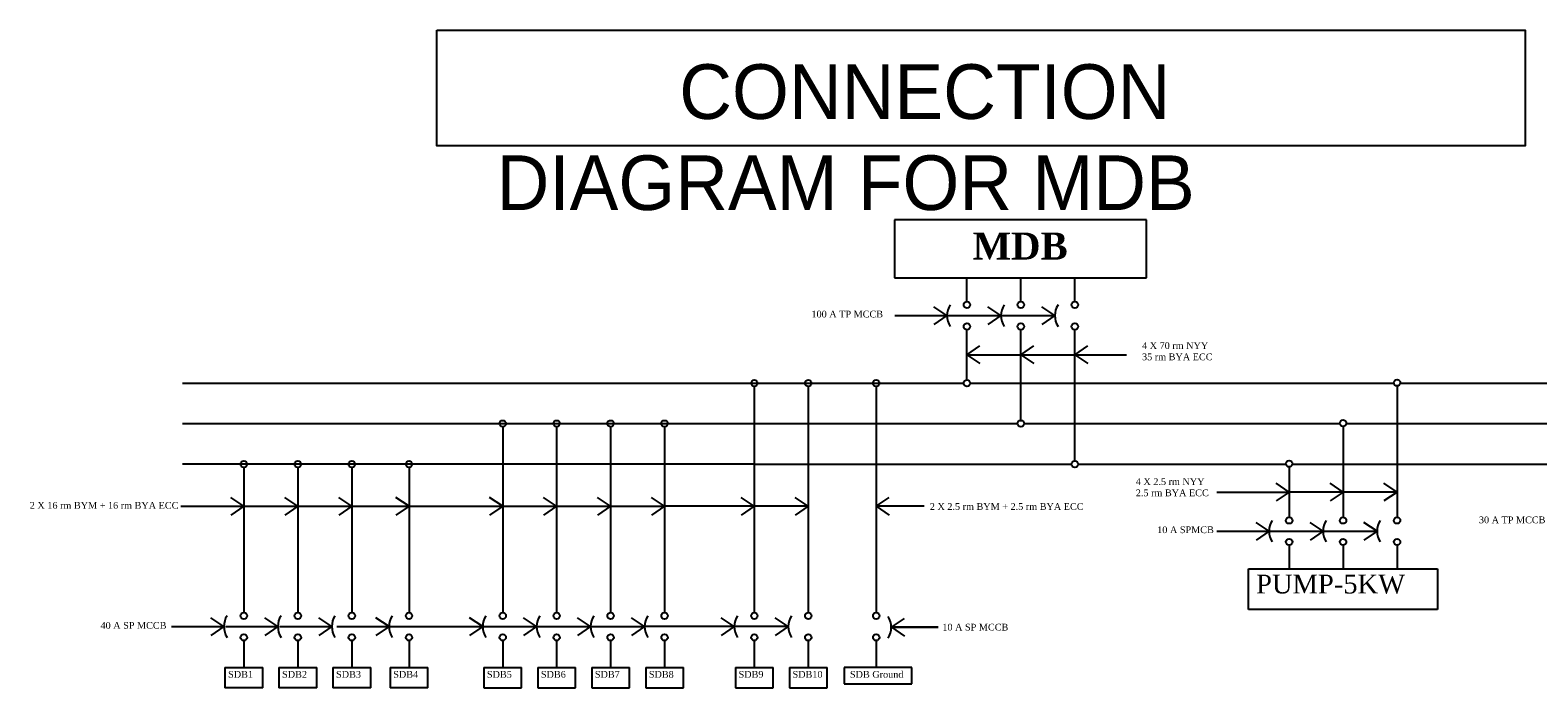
# Model space of a CAD drawing. Header units: inches. Extents: x -18 to 943, y -123 to 243.
# Tile 1 of 2: x -18 to 540, y -1 to 243. Entities that reach past the tile are written whole.
import ezdxf

# ---------------------------------------------------------------- set-up
doc = ezdxf.new("R2010")
doc.units = ezdxf.units.IN
doc.header["$MEASUREMENT"] = 0

msp = doc.modelspace()

# ---------------------------------------------------------------- linework, layer by layer
for p, q in [((395.33, 172.18), (301.96, 172.18)), ((301.96, 172.18), (301.96, 150.72)), ((395.33, 150.72), (395.33, 172.18)), ((301.96, 150.72), (395.33, 150.72)), ((328.81, 141.92), (328.81, 150.72)), ((348.81, 141.92), (348.81, 150.72)), ((368.81, 141.92), (368.81, 150.72)), ((321.4, 136.72), (316.57, 139.99)), ((341.4, 136.72), (336.57, 139.99)), ((361.4, 136.72), (356.57, 139.99)), ((302.04, 136.72), (361.4, 136.72)), ((321.4, 136.72), (316.57, 133.44)), ((341.4, 136.72), (336.57, 133.44)), ((361.4, 136.72), (356.57, 133.44)), ((328.81, 112.91), (328.81, 131.52)), ((348.81, 97.91), (348.81, 131.52)), ((368.81, 82.91), (368.81, 131.52)), ((328.81, 122.21), (333.65, 125.48)), ((348.81, 122.21), (353.65, 125.48)), ((368.81, 122.21), (373.65, 125.48)), ((328.81, 122.21), (387.99, 122.21)), ((328.81, 122.21), (333.65, 118.94)), ((348.81, 122.21), (353.65, 118.94)), ((368.81, 122.21), (373.65, 118.94)), ((250.01, 110.51), (250.01, 51.71)), ((270.01, 110.51), (270.01, 51.71)), ((295.2, 110.51), (295.2, 51.71)), ((488.21, 110.66), (488.21, 62.05)), ((156.75, 95.51), (156.75, 51.71)), ((176.75, 95.51), (176.75, 51.71)), ((196.75, 95.51), (196.75, 51.71)), ((216.75, 95.51), (216.75, 51.71)), ((468.21, 95.66), (468.21, 62.05)), ((60.83, 80.51), (60.83, 51.71)), ((80.83, 80.51), (80.83, 51.71)), ((100.83, 80.51), (100.83, 51.71)), ((122.03, 80.51), (122.03, 51.71)), ((448.21, 80.66), (448.21, 62.05)), ((448.21, 71.36), (443.37, 74.63)), ((468.21, 71.36), (463.37, 74.63)), ((488.21, 71.36), (483.37, 74.63)), ((60.83, 66.11), (56, 69.38)), ((80.83, 66.11), (76, 69.38)), ((100.83, 66.11), (96, 69.38)), ((122.03, 66.11), (117.2, 69.38)), ((156.75, 66.11), (151.92, 69.38)), ((176.75, 66.11), (171.92, 69.38)), ((196.75, 66.11), (191.92, 69.38)), ((216.75, 66.11), (211.92, 69.38)), ((250.01, 66.11), (245.18, 69.38)), ((270.01, 66.11), (265.18, 69.38)), ((295.2, 66.11), (300.03, 69.38)), ((421.44, 71.36), (448.21, 71.36)), ((448.21, 71.36), (443.37, 68.08)), ((488.21, 71.36), (448.21, 71.36)), ((468.21, 71.36), (463.37, 68.08)), ((488.21, 71.36), (483.37, 68.08)), ((37.45, 66.11), (60.83, 66.11)), ((60.83, 66.11), (56, 62.83)), ((57.45, 66.11), (80.83, 66.11)), ((80.83, 66.11), (76, 62.83)), ((77.45, 66.11), (100.83, 66.11)), ((100.83, 66.11), (96, 62.83)), ((98.65, 66.11), (122.03, 66.11)), ((122.03, 66.11), (117.2, 62.83)), ((122.03, 66.11), (216.75, 66.11)), ((156.75, 66.11), (151.92, 62.83)), ((176.75, 66.11), (171.92, 62.83)), ((196.75, 66.11), (191.92, 62.83)), ((216.75, 66.11), (211.92, 62.83)), ((270.01, 66.11), (216.75, 66.11)), ((250.01, 66.11), (245.18, 62.83)), ((270.01, 66.11), (265.18, 62.83)), ((295.2, 66.11), (300.03, 62.83)), ((312.92, 66.11), (295.2, 66.11)), ((421.44, 56.85), (480.8, 56.85)), ((440.8, 56.85), (435.96, 60.13)), ((440.8, 56.85), (435.96, 53.58)), ((460.8, 56.85), (455.96, 60.13)), ((460.8, 56.85), (455.96, 53.58)), ((480.8, 56.85), (475.96, 60.13)), ((480.8, 56.85), (475.96, 53.58)), ((60.83, 51.71), (60.83, 36.71)), ((80.83, 51.71), (80.83, 36.71)), ((100.83, 51.71), (100.83, 36.71)), ((122.03, 51.71), (122.03, 36.71)), ((156.75, 51.71), (156.75, 36.71)), ((176.75, 51.71), (176.75, 36.71)), ((196.75, 51.71), (196.75, 36.71)), ((216.75, 51.71), (216.75, 36.71)), ((250.01, 51.71), (250.01, 36.71)), ((270.01, 51.71), (270.01, 36.71)), ((295.2, 51.71), (295.2, 36.71)), ((448.21, 51.65), (448.21, 42.85)), ((468.21, 51.65), (468.21, 42.85)), ((488.21, 51.65), (488.21, 42.85)), ((433.21, 42.85), (503.21, 42.85)), ((433.21, 27.85), (433.21, 42.85)), ((503.21, 42.85), (503.21, 27.85)), ((60.83, 36.71), (60.83, 26.71)), ((80.83, 36.71), (80.83, 26.71)), ((100.83, 36.71), (100.83, 26.71)), ((122.03, 36.71), (122.03, 26.71)), ((156.75, 36.71), (156.75, 26.71)), ((176.75, 36.71), (176.75, 26.71)), ((196.75, 36.71), (196.75, 26.71)), ((216.75, 36.71), (216.75, 26.71)), ((250.01, 36.71), (250.01, 26.71)), ((270.01, 36.71), (270.01, 26.71)), ((295.2, 36.71), (295.2, 26.71)), ((53.42, 21.51), (48.59, 24.78)), ((73.42, 21.51), (68.59, 24.78)), ((93.42, 21.51), (88.59, 24.78)), ((114.62, 21.51), (109.79, 24.78)), ((149.34, 21.51), (144.51, 24.78)), ((169.34, 21.51), (164.51, 24.78)), ((189.34, 21.51), (184.51, 24.78)), ((209.34, 21.51), (204.51, 24.78)), ((242.6, 21.51), (237.77, 24.78)), ((262.6, 21.51), (257.77, 24.78)), ((300.79, 21.23), (305.62, 24.51)), ((503.21, 27.85), (433.21, 27.85)), ((34.06, 21.51), (53.42, 21.51)), ((53.42, 21.51), (48.59, 18.23)), ((54.06, 21.51), (73.42, 21.51)), ((73.42, 21.51), (68.59, 18.23)), ((74.06, 21.51), (93.42, 21.51)), ((93.42, 21.51), (88.59, 18.23)), ((95.26, 21.51), (114.62, 21.51)), ((114.62, 21.51), (109.79, 18.23)), ((114.62, 21.51), (209.34, 21.51)), ((149.34, 21.51), (144.51, 18.23)), ((169.34, 21.51), (164.51, 18.23)), ((189.34, 21.51), (184.51, 18.23)), ((209.34, 21.51), (204.51, 18.23)), ((262.6, 21.51), (209.34, 21.51)), ((242.6, 21.51), (237.77, 18.23)), ((262.6, 21.51), (257.77, 18.23)), ((300.79, 21.23), (305.62, 17.96)), ((300.79, 21.23), (318.14, 21.23)), ((318.14, 21.23), (300.79, 21.23)), ((60.83, 16.31), (60.83, 6.31)), ((80.83, 16.31), (80.83, 6.31)), ((100.83, 16.31), (100.83, 6.31)), ((122.03, 16.31), (122.03, 6.31)), ((156.75, 16.31), (156.75, 6.31)), ((176.75, 16.31), (176.75, 6.31)), ((196.75, 16.31), (196.75, 6.31)), ((216.75, 16.31), (216.75, 6.31)), ((250.01, 16.31), (250.01, 6.31)), ((270.01, 16.31), (270.01, 6.31)), ((295.2, 16.31), (295.2, 6.31)), ((53.83, 6.31), (67.83, 6.31)), ((53.83, 6.31), (53.83, -1.19)), ((67.83, -1.19), (67.83, 6.31)), ((73.83, 6.31), (87.83, 6.31)), ((73.83, 6.31), (73.83, -1.19)), ((87.83, -1.19), (87.83, 6.31)), ((93.83, 6.31), (107.83, 6.31)), ((93.83, 6.31), (93.83, -1.19)), ((107.83, -1.19), (107.83, 6.31)), ((115.03, 6.31), (129.03, 6.31)), ((115.03, 6.31), (115.03, -1.19)), ((129.03, -1.19), (129.03, 6.31)), ((149.75, 6.31), (163.75, 6.31)), ((149.75, 6.31), (149.75, -1.19)), ((163.75, -1.19), (163.75, 6.31)), ((169.75, 6.31), (183.75, 6.31)), ((169.75, 6.31), (169.75, -1.19)), ((183.75, -1.19), (183.75, 6.31)), ((189.75, 6.31), (203.75, 6.31)), ((189.75, 6.31), (189.75, -1.19)), ((203.75, -1.19), (203.75, 6.31)), ((209.75, 6.31), (223.75, 6.31)), ((209.75, 6.31), (209.75, -1.19)), ((223.75, -1.19), (223.75, 6.31)), ((243.01, 6.31), (257.01, 6.31)), ((243.01, 6.31), (243.01, -1.19)), ((257.01, -1.19), (257.01, 6.31)), ((263.01, 6.31), (277.01, 6.31)), ((263.01, 6.31), (263.01, -1.19)), ((277.01, -1.19), (277.01, 6.31)), ((288.2, 6.31), (283.3, 6.31)), ((283.3, 6.31), (283.3, 0.34)), ((302.2, 6.31), (288.2, 6.31)), ((308.35, 6.31), (302.2, 6.31)), ((308.35, 0.34), (308.35, 6.31)), ((283.3, 0.34), (308.35, 0.34)), ((67.83, -1.19), (53.83, -1.19)), ((87.83, -1.19), (73.83, -1.19)), ((107.83, -1.19), (93.83, -1.19)), ((129.03, -1.19), (115.03, -1.19)), ((149.75, -1.19), (163.75, -1.19)), ((169.75, -1.19), (183.75, -1.19)), ((189.75, -1.19), (203.75, -1.19)), ((209.75, -1.19), (223.75, -1.19)), ((243.01, -1.19), (257.01, -1.19)), ((263.01, -1.19), (277.01, -1.19))]:
    msp.add_line(p, q)
at = {"color": 1}
for p, q in [((38.04, 111.71), (327.61, 111.71)), ((310.01, 111.71), (327.61, 111.71)), ((330.01, 111.71), (487.02, 111.71)), ((489.4, 111.71), (620.4, 111.71))]:
    msp.add_line(p, q, dxfattribs=at)
at = {"color": 3}
for p, q in [((38.04, 96.71), (287.61, 96.71)), ((287.61, 96.71), (290.01, 96.71)), ((290.01, 96.71), (347.61, 96.71)), ((350.01, 96.71), (467.02, 96.71)), ((469.4, 96.71), (530.2, 96.71)), ((530.2, 96.71), (618.93, 96.71))]:
    msp.add_line(p, q, dxfattribs=at)
at = {"color": 2}
for p, q in [((250.32, 81.71), (38.04, 81.71)), ((250.32, 81.71), (267.61, 81.71)), ((267.61, 81.71), (270.01, 81.71)), ((270.01, 81.71), (367.61, 81.71)), ((370.01, 81.71), (447.02, 81.71)), ((449.4, 81.71), (529.96, 81.71)), ((529.96, 81.71), (617.58, 81.71))]:
    msp.add_line(p, q, dxfattribs=at)
msp.add_lwpolyline([(132.33, 242.5), (535.74, 242.5), (535.74, 199.65), (132.33, 199.65)], close=True)
for centre in [(328.81, 140.72), (348.81, 140.72), (368.81, 140.72), (328.81, 132.72), (348.81, 132.72), (368.81, 132.72), (250.01, 111.71), (270.01, 111.71), (295.2, 111.71), (328.81, 111.71), (488.21, 111.86), (156.75, 96.71), (176.75, 96.71), (196.75, 96.71), (216.75, 96.71), (348.81, 96.71), (468.21, 96.86), (60.83, 81.71), (80.83, 81.71), (100.83, 81.71), (122.03, 81.71), (368.81, 81.71), (448.21, 81.86), (448.21, 60.85), (468.21, 60.85), (488.21, 60.85), (448.21, 52.85), (468.21, 52.85), (488.21, 52.85), (60.83, 25.51), (80.83, 25.51), (100.83, 25.51), (122.03, 25.51), (156.75, 25.51), (176.75, 25.51), (196.75, 25.51), (216.75, 25.51), (250.01, 25.51), (270.01, 25.51), (295.2, 25.51), (60.83, 17.51), (80.83, 17.51), (100.83, 17.51), (122.03, 17.51), (156.75, 17.51), (176.75, 17.51), (196.75, 17.51), (216.75, 17.51), (250.01, 17.51), (270.01, 17.51), (295.2, 17.51)]:
    msp.add_circle(centre, 1.2)
for centre, start, end in [((328.81, 136.72), 147.3334, 212.6666), ((348.81, 136.72), 147.3334, 212.6666), ((368.81, 136.72), 147.3334, 212.6666), ((448.21, 56.85), 147.3334, 212.6666), ((468.21, 56.85), 147.3334, 212.6666), ((488.21, 56.85), 147.3334, 212.6666), ((60.83, 21.51), 147.3334, 212.6666), ((80.83, 21.51), 147.3334, 212.6666), ((100.83, 21.51), 147.3334, 212.6666), ((122.03, 21.51), 147.3334, 212.6666), ((156.75, 21.51), 147.3334, 212.6666), ((176.75, 21.51), 147.3334, 212.6666), ((196.75, 21.51), 147.3334, 212.6666), ((216.75, 21.51), 147.3334, 212.6666), ((250.01, 21.51), 147.3334, 212.6666), ((270.01, 21.51), 147.3334, 212.6666), ((293.37, 21.23), 327.3334, 32.6666)]:
    msp.add_arc(centre, 7.41, start, end)

# ---------------------------------------------------------------- texts
at = {"attachment_point": 1}
for s, insert, char_height, width in [('{\\fAgency FB|b0|i0|c0|p34;\\C43;\\c3649492;         CONNECTION DIAGRAM FOR MDB}', (154.48, 229.86), 20.25, 358.9708), ('{\\fTimes New Roman|b1|i0|c0|p18;MDB}', (330.92, 167.51), 10, 52.2261), ('{\\fTimes New Roman|b0|i0|c0|p18;100 A TP MCCB}', (271.18, 138.55), 2.5, 27.5857), ('{\\fTimes New Roman|b0|i0|c0|p18;4 X 70 rm NYY\\P35 rm BYA ECC}', (393.71, 126.87), 2.5, 27.5857), ('{\\fTimes New Roman|b0|i0|c0|p18;4 X 2.5 rm NYY\\P2.5 rm BYA ECC}', (391.38, 76.48), 2.5, 27.5857), ('{\\fTimes New Roman|b0|i0|c0|p18;2 X 16 rm BYM + 16 rm BYA ECC}', (-18.52, 67.67), 2.5, 54.3572), ('{\\fTimes New Roman|b0|i0|c0|p18;2 X 2.5 rm BYM + 2.5 rm BYA ECC}', (315.05, 67.25), 2.5, 55.8569), ('{\\fTimes New Roman|b0|i0|c0|p18;30 A TP MCCB}', (518.56, 62.3), 2.5, 34.4633), ('{\\fTimes New Roman|b0|i0|c0|p18;10 A SPMCB}', (399.33, 58.63), 2.5, 34.4633), ('{\\fTimes New Roman|b0|i0|c0|p18;PUMP-5KW}', (435.98, 40.77), 7, 64.7344), ('{\\fTimes New Roman|b0|i0|c0|p18;40 A SP MCCB}', (7.7, 23.19), 2.5, 34.4633), ('{\\fTimes New Roman|b0|i0|c0|p18;10 A SP MCCB}', (319.7, 22.55), 2.5, 34.4633), ('{\\fTimes New Roman|b0|i0|c0|p18;SDB1}', (54.99, 5.05), 2.5, 11.7781), ('{\\fTimes New Roman|b0|i0|c0|p18;SDB2}', (74.99, 5.05), 2.5, 11.7781), ('{\\fTimes New Roman|b0|i0|c0|p18;SDB3}', (94.99, 5.05), 2.5, 11.7781), ('{\\fTimes New Roman|b0|i0|c0|p18;SDB4}', (116.19, 5.05), 2.5, 11.7781), ('{\\fTimes New Roman|b0|i0|c0|p18;SDB5}', (150.91, 5.05), 2.5, 11.7781), ('{\\fTimes New Roman|b0|i0|c0|p18;SDB6}', (170.91, 5.05), 2.5, 11.7781), ('{\\fTimes New Roman|b0|i0|c0|p18;SDB7}', (190.91, 5.05), 2.5, 11.7781), ('{\\fTimes New Roman|b0|i0|c0|p18;SDB8}', (210.91, 5.05), 2.5, 11.7781), ('{\\fTimes New Roman|b0|i0|c0|p18;SDB9}', (244.17, 5.05), 2.5, 11.7781), ('{\\fTimes New Roman|b0|i0|c0|p18;SDB10}', (264.17, 5.05), 2.5, 11.7781), ('{\\fTimes New Roman|b0|i0|c0|p18;SDB Ground}', (285.45, 5.05), 2.5, 33.0078)]:
    msp.add_mtext(s, dxfattribs=dict(at, insert=insert, char_height=char_height, width=width))

doc.saveas('drawing.dxf')
